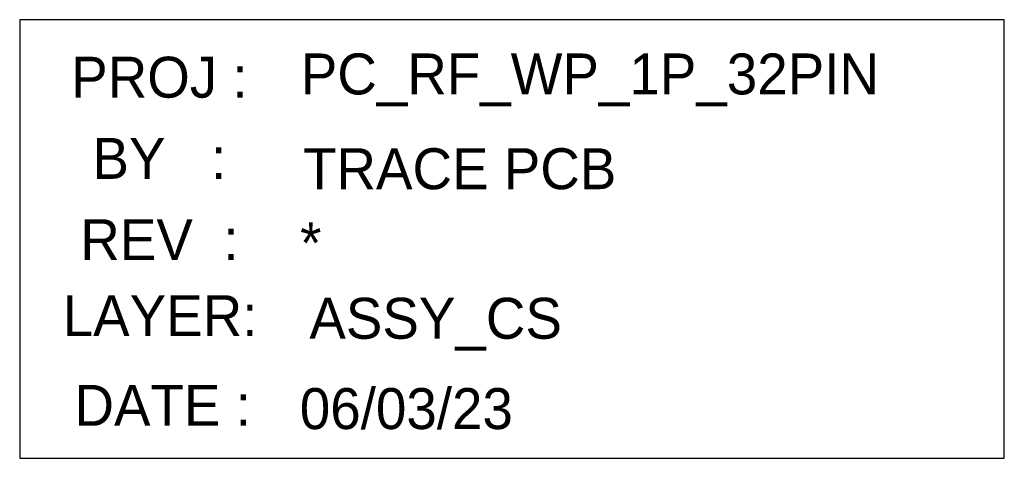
# Model space of a CAD drawing. Extents: x 0 to 121, y -62 to 198.
# Tile 1 of 7: x 11 to 49, y -62 to -45. Entities that reach past the tile are written whole.
import ezdxf
from ezdxf.enums import TextEntityAlignment as Align

# ---------------------------------------------------------------- set-up
doc = ezdxf.new("R2010")
doc.units = 0
doc.layers.add('BG_ASSY_CS_FORMAT', color=85, linetype='CONTINUOUS')
doc.layers.add('BG_FORMAT_TOP', color=140, linetype='CONTINUOUS')

msp = doc.modelspace()

# ---------------------------------------------------------------- linework, layer by layer
at = {"layer": 'BG_FORMAT_TOP'}
msp.add_lwpolyline([(10.957306, -45.649134), (10.957306, -62.159134), (49.438306, -62.159134), (49.438306, -45.014134), (10.957306, -45.014134), (10.957306, -45.649134)], dxfattribs=at)

# ---------------------------------------------------------------- texts
at = {"layer": 'BG_ASSY_CS_FORMAT'}
msp.add_text('ASSY_CS', height=1.6002, dxfattribs=at).set_placement((27.213306, -57.485534), align=Align.CENTER)
at = {"layer": 'BG_FORMAT_TOP'}
for s, p in [('PROJ :', (16.418306, -48.062134)), ('BY   :', (16.418306, -51.237134)), ('REV  :', (16.418306, -54.412134)), ('LAYER:', (16.443706, -57.383934)), ('DATE :', (16.545306, -60.889134))]:
    msp.add_text(s, height=1.6002, dxfattribs=at).set_placement(p, align=Align.CENTER)
for s, p in [('PC_RF_WP_1P_32PIN', (21.942806, -47.935134)), ('TRACE PCB', (22.029166, -51.64074)), ('*', (21.917406, -54.539134)), ('06/03/23', (21.904706, -61.016134))]:
    msp.add_text(s, height=1.6002, dxfattribs=at).set_placement(p)

doc.saveas('drawing.dxf')
